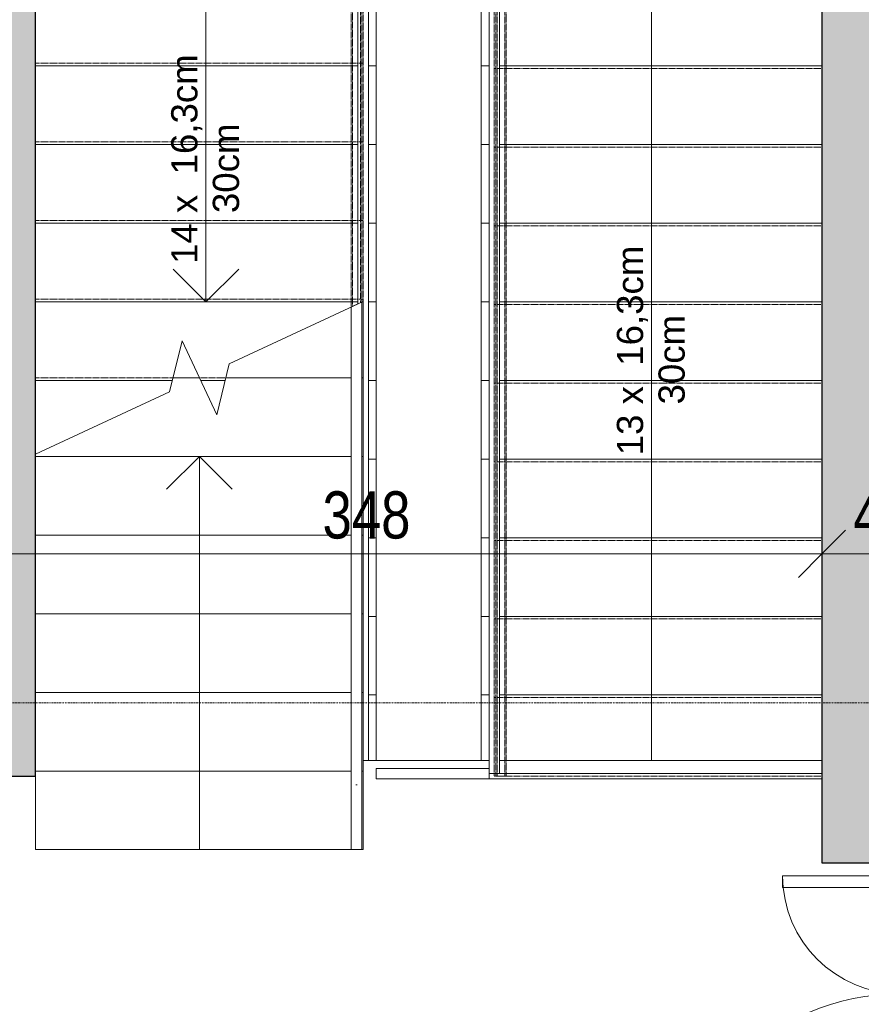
# Model space of a CAD drawing. Header units: centimetres. Extents: x 14811 to 18313, y -10850 to -8539.
# Tile 9 of 13: x 16489 to 16810, y -9484 to -9108. Entities that reach past the tile are written whole.
import ezdxf

# ---------------------------------------------------------------- set-up
doc = ezdxf.new("R2010")
doc.units = ezdxf.units.CM
doc.linetypes.add('Linia siatki', pattern=[0.9925, 0.47, -0.2175, 0.0875, -0.2175])
doc.linetypes.add('Ponad', pattern=[0.396875, 0.238125, -0.15875])
for name, color, linetype, lineweight in [('A-ANNO-DIMS', 211, 'Continuous', 9), ('A-ANNO-DIMS-100', 211, 'Continuous', 9), ('A-AREA', 32, 'Continuous', 9), ('A-DOOR', 31, 'Continuous', 9), ('A-DOOR-FRAM', 31, 'Continuous', 18), ('A-FLOR', 192, 'Continuous', 9), ('A-FLOR-HRAL', 11, 'Continuous', 9), ('A-FLOR-HRAL-MBND', 5, 'Ponad', 9), ('A-WALL', 113, 'Continuous', 9), ('A-WALL-PATT', 111, 'Continuous', 25), ('G-ANNO-TEXT', 231, 'Continuous', 9), ('S-GRID', 1, 'Continuous', 9), ('S-STRS', 31, 'Continuous', 9), ('S-STRS-ANNO', 31, 'Continuous', 9), ('S-STRS-MBND', 31, 'Ponad', 9)]:
    doc.layers.add(name, color=color, linetype=linetype, lineweight=lineweight)
doc.styles.add('Arial_1', font='arial.ttf', dxfattribs={"height": 10})
doc.styles.add('Arial_2', font='arial.ttf', dxfattribs={"width": 0.8, "height": 18})
doc.dimstyles.new('Przekątna_-_1_8_mm_Arial', dxfattribs={"dimscale": 30.48, "dimtxt": 18.364669, "dimasz": 0.590551, "dimexe": 0.328084, "dimexo": 0.0625, "dimgap": 0.016404, "dimtad": 1, "dimdec": 0, "dimdsep": 46, "dimtxsty": 'Arial_2', "dimblk1": 'OBLIQUE', "dimblk2": 'OBLIQUE', "dimsah": 1, "dimcen": 0.09, "dimazin": 0, "dimtfac": 1, "dimtdec": 4, "dimtix": 1, "dimtmove": 0, "dimatfit": 3, "dimfxl": 0.328084, "dimfxlon": 1, "dimtvp": 1, "dimtolj": 1, "dimtzin": 0, "dimarcsym": 2})

# ---------------------------------------------------------------- blocks, each defined once
blk = doc.blocks.new('Typ poręczy górnej - Górna poręcz_wewnętrzny_-433758-4_Poziom piętra inwentaryzacja')
at = {"layer": 'A-FLOR-HRAL'}
for p, q in [((16669.62, -9033.71), (16617.62, -9033.71)), ((16617.62, -9033.71), (16617.62, -9065.21)), ((16667.62, -9035.71), (16667.62, -9393.71)), ((16671.62, -9395.71), (16671.62, -9035.71)), ((16621.62, -9037.71), (16667.62, -9037.71)), ((16621.62, -9065.21), (16621.62, -9037.71)), ((16617.62, -9065.21), (16617.62, -9216.5)), ((16621.62, -9390.71), (16621.62, -9065.21)), ((16667.62, -9395.13), (16667.62, -9395.71))]:
    blk.add_line(p, q, dxfattribs=at)
at = {"layer": 'A-FLOR-HRAL', "flags": 128}
for points in [[(16669.62, -9033.71), (16669.1, -9033.78), (16668.62, -9033.98), (16668.21, -9034.3), (16667.89, -9034.71), (16667.69, -9035.2), (16667.62, -9035.71)], [(16667.62, -9035.71), (16667.69, -9035.2), (16667.89, -9034.71), (16668.21, -9034.3), (16668.62, -9033.98), (16669.1, -9033.78), (16669.62, -9033.71), (16670.14, -9033.78), (16670.62, -9033.98), (16671.04, -9034.3)], [(16671.04, -9034.3), (16670.62, -9033.98), (16670.14, -9033.78), (16669.62, -9033.71)], [(16669.83, -9395.71), (16669.62, -9395.71), (16669.42, -9395.71)]]:
    blk.add_lwpolyline(points, dxfattribs=at)
at = {"layer": 'A-FLOR-HRAL'}
blk.add_open_spline([(16619.39, -9035.48), (16619.42, -9035.52), (16619.5, -9035.59), (16619.62, -9035.71), (16619.74, -9035.84), (16619.82, -9035.91), (16619.86, -9035.95)], degree=3, knots=[-0.53727163, -0.53727163, -0.53727163, -0.53727163, -0.52083333, -0.5, -0.47916667, -0.46272837, -0.46272837, -0.46272837, -0.46272837], dxfattribs=at)
blk.add_open_spline([(16619.83, -9065.71), (16619.76, -9065.71), (16619.62, -9065.72), (16619.49, -9065.71), (16619.42, -9065.71)], degree=3, dxfattribs=at)
blk = doc.blocks.new('Typ poręczy górnej - Górna poręcz_wewnętrzny_-V1-4_Poziom piętra inwentaryzacja')
at = {"layer": 'A-FLOR-HRAL'}
for p, q in [((16617.62, -9033.71), (16671.62, -9033.71)), ((16617.62, -9065.71), (16617.62, -9033.71)), ((16671.62, -9033.71), (16671.62, -9395.71)), ((16621.62, -9037.71), (16667.62, -9037.71)), ((16621.62, -9065.71), (16621.62, -9037.71)), ((16667.62, -9037.71), (16667.62, -9393.71)), ((16617.62, -9216.5), (16617.62, -9065.71)), ((16621.62, -9390.71), (16621.62, -9065.71)), ((16671.62, -9395.71), (16667.62, -9395.71))]:
    blk.add_line(p, q, dxfattribs=at)
blk = doc.blocks.new('Typ poręczy górnej - Górna poręcz_wewnętrzny_-526885-4_Poziom piętra inwentaryzacja')
at = {"layer": 'A-FLOR-HRAL'}
for p, q in [((16667.62, -9393.71), (16624.62, -9393.71)), ((16624.62, -9395.48), (16624.62, -9395.95)), ((16624.62, -9397.71), (16667.62, -9397.71)), ((16667.62, -9395.95), (16667.62, -9395.48))]:
    blk.add_line(p, q, dxfattribs=at)
blk = doc.blocks.new('Typ poręczy górnej - Górna poręcz_wewnętrzny_-V2-4_Poziom piętra inwentaryzacja')
at = {"layer": 'A-FLOR-HRAL'}
for p, q in [((16624.62, -9397.71), (16624.62, -9393.71)), ((16667.62, -9393.71), (16624.62, -9393.71)), ((16667.62, -9397.71), (16667.62, -9393.71)), ((16667.62, -9397.71), (16624.62, -9397.71))]:
    blk.add_line(p, q, dxfattribs=at)
blk = doc.blocks.new('Drzwi-korytarz-niesymetryczne-wpuszczane - 1350 x 2000mm-591046-4_Poziom piętra inwentaryzacja')
at = {"layer": 'A-DOOR', "lineweight": 18}
for p, q in [((-67.5, -6.365), (-67.5, 83.635)), ((-67.5, 83.635), (-63, 83.635)), ((-63, 83.635), (-63, -6.365)), ((67.5, 38.635), (63, 38.635)), ((63, 38.635), (63, -6.365)), ((67.5, -6.365), (67.5, 38.635)), ((-63, -6.365), (-67.5, -6.365)), ((63, -6.365), (67.5, -6.365))]:
    blk.add_line(p, q, dxfattribs=at)
at = {"layer": 'A-DOOR'}
for centre, radius, start, end in [((-67.5, -6.365), 90, 0, 90), ((67.5, -6.365), 45, 90, 180)]:
    blk.add_arc(centre, radius, start, end, dxfattribs=at)
at = {"layer": 'A-DOOR-FRAM'}
for p, q in [((-67.5, -6.365), (-72.5, -6.365)), ((-72.5, -6.365), (-72.5, -21.365)), ((-67.5, -11.34125), (-67.5, -6.365)), ((67.5, -6.365), (67.5, -11.34125)), ((72.5, -6.365), (67.5, -6.365)), ((72.5, -21.365), (72.5, -6.365)), ((-65.9125, -11.34125), (-67.5, -11.34125)), ((-65.9125, -16.44375), (-65.9125, -11.34125)), ((67.5, -11.34125), (65.9125, -11.34125)), ((65.9125, -11.34125), (65.9125, -16.44375)), ((-67.5, -21.365), (-67.5, -16.44375)), ((-67.5, -16.44375), (-65.9125, -16.44375)), ((65.9125, -16.44375), (67.5, -16.44375)), ((67.5, -16.44375), (67.5, -21.365)), ((-72.5, -21.365), (-67.5, -21.365)), ((67.5, -21.365), (72.5, -21.365))]:
    blk.add_line(p, q, dxfattribs=at)
blk = doc.blocks.new('Poręcz - Poręcz-723845-4_Poziom piętra inwentaryzacja')
at = {"layer": 'A-FLOR-HRAL-MBND'}
for p, q in [((16615.58, -9217.45), (16615.58, -9034.71)), ((16615.58, -9217.45), (16615.58, -9034.71)), ((16615.58, -9217.45), (16615.58, -9034.71)), ((16615.58, -9217.45), (16615.58, -9034.71)), ((16618.58, -9216.06), (16618.58, -9034.71)), ((16618.58, -9216.06), (16618.58, -9034.71)), ((16618.58, -9216.06), (16618.58, -9034.71)), ((16618.58, -9216.06), (16618.58, -9034.71)), ((16670.66, -9036.71), (16670.66, -9396.71)), ((16670.66, -9036.71), (16670.66, -9396.71)), ((16670.66, -9036.71), (16670.66, -9396.71)), ((16670.66, -9036.71), (16670.66, -9396.71)), ((16673.66, -9036.71), (16673.66, -9396.71)), ((16673.66, -9036.71), (16673.66, -9396.71)), ((16673.66, -9036.71), (16673.66, -9396.71)), ((16673.66, -9036.71), (16673.66, -9396.71)), ((16673.66, -9396.71), (16670.66, -9396.71)), ((16673.66, -9396.71), (16670.66, -9396.71)), ((16673.66, -9396.71), (16670.66, -9396.71)), ((16673.66, -9396.71), (16670.66, -9396.71))]:
    blk.add_line(p, q, dxfattribs=at)
blk = doc.blocks.new('Typ poręczy górnej - Górna poręcz_wewnętrzny_-723863-4_Poziom piętra inwentaryzacja')
at = {"layer": 'A-FLOR-HRAL'}
for p, q in [((16615.08, -9395.82), (16615.08, -9424.71)), ((16619.08, -9424.71), (16619.08, -9395.82)), ((16616.87, -9399.96), (16617.29, -9399.96))]:
    blk.add_line(p, q, dxfattribs=at)
at = {"layer": 'A-FLOR-HRAL', "flags": 128}
blk.add_lwpolyline([(16617.29, -9424.71), (16617.08, -9424.71), (16616.88, -9424.71)], dxfattribs=at)
blk = doc.blocks.new('Typ poręczy górnej - Górna poręcz_wewnętrzny_-V10-4_Poziom piętra inwentaryzacja')
at = {"layer": 'A-FLOR-HRAL', "linetype": 'Ponad'}
for p, q in [((16670.16, -9006.71), (16670.16, -9396.71)), ((16674.16, -9006.71), (16674.16, -9396.71)), ((16615.08, -9217.69), (16615.08, -9034.71)), ((16619.08, -9215.82), (16619.08, -9034.71)), ((16674.16, -9396.71), (16670.16, -9396.71))]:
    blk.add_line(p, q, dxfattribs=at)
at = {"layer": 'A-FLOR-HRAL'}
for p, q in [((16619.08, -9215.82), (16615.08, -9217.69)), ((16615.08, -9424.71), (16615.08, -9217.69)), ((16619.08, -9424.71), (16619.08, -9215.82)), ((16615.08, -9424.71), (16619.08, -9424.71))]:
    blk.add_line(p, q, dxfattribs=at)
blk = doc.blocks.new('DIMBLOCK171-4_Poziom piętra inwentaryzacja')
at = {"layer": 'A-ANNO-DIMS-100'}
for p, q in [((16446.62, -9311.88), (16446.62, -9301.88)), ((16446.62, -9311.88), (16455.62, -9302.88)), ((16794.62, -9311.88), (16794.62, -9301.88)), ((16794.62, -9311.88), (16803.62, -9302.88)), ((16446.62, -9311.88), (16437.62, -9320.88)), ((16446.62, -9311.88), (16794.62, -9311.88)), ((16446.62, -9311.88), (16446.62, -9321.88)), ((16794.62, -9311.88), (16785.62, -9320.88)), ((16794.62, -9311.88), (16794.62, -9321.88))]:
    blk.add_line(p, q, dxfattribs=at)
at = {"layer": 'A-ANNO-DIMS-100', "color": 0, "insert": (16604.09, -9288.02), "char_height": 18, "width": 39.6677, "attachment_point": 1, "line_spacing_factor": 0.941778, "style": 'Arial_2'}
blk.add_mtext('348', dxfattribs=at)
blk = doc.blocks.new('_Oblique')
at = {"color": 0, "linetype": 'ByBlock', "lineweight": -2}
blk.add_line((-0.5, -0.5), (0.5, 0.5), dxfattribs=at)
blk = doc.blocks.new('DIMBLOCK172-4_Poziom piętra inwentaryzacja')
at = {"layer": 'A-ANNO-DIMS-100'}
for p, q in [((16794.62, -9311.88), (16794.62, -9301.88)), ((16794.62, -9311.88), (16803.62, -9302.88)), ((16840.62, -9311.88), (16840.62, -9301.88)), ((16840.62, -9311.88), (16849.62, -9302.88)), ((16794.62, -9311.88), (16785.62, -9320.88)), ((16794.62, -9311.88), (16840.62, -9311.88)), ((16794.62, -9311.88), (16794.62, -9321.88)), ((16840.62, -9311.88), (16831.62, -9320.88)), ((16840.62, -9311.88), (16840.62, -9321.88))]:
    blk.add_line(p, q, dxfattribs=at)
at = {"layer": 'A-ANNO-DIMS-100', "color": 0, "insert": (16806.6, -9288.02), "char_height": 18, "width": 26.4451, "attachment_point": 1, "line_spacing_factor": 0.941778, "style": 'Arial_2'}
blk.add_mtext('46', dxfattribs=at)

msp = doc.modelspace()

# ---------------------------------------------------------------- hatches: boundary and pattern name
at = {"layer": 'A-WALL-PATT', "lineweight": 9}
h = msp.add_hatch(color=256, dxfattribs=at)
h.paths.add_polyline_path([(16840.62, -10352.71), (16840.62, -9574.71), (16794.62, -9574.71), (16794.62, -10352.71)])
h.paths.add_polyline_path([(16824.62, -9429.71), (16840.62, -9429.71), (16840.62, -8812.71), (16794.62, -8812.71), (16794.62, -9429.71)])
msp.add_hatch(color=256, dxfattribs=at).paths.add_polyline_path([(16494.62, -9396.71), (16494.62, -8875.71), (16446.62, -8875.71), (16446.62, -9396.71)])

# ---------------------------------------------------------------- linework, layer by layer
at = {"layer": 'A-AREA'}
msp.add_line((16667.62, -9397.71), (16794.62, -9397.71), dxfattribs=at)
at = {"layer": 'A-FLOR'}
for p, q in [((16667.62, -9390.71), (16619.62, -9390.71)), ((16794.62, -9390.71), (16671.62, -9390.71))]:
    msp.add_line(p, q, dxfattribs=at)
at = {"layer": 'A-WALL', "lineweight": 25}
for p, q in [((16494.62, -9396.71), (16494.62, -8875.71)), ((16794.62, -8875.71), (16794.62, -9429.71)), ((16354.26, -9396.71), (16494.62, -9396.71)), ((16794.62, -9429.71), (16824.62, -9429.71))]:
    msp.add_line(p, q, dxfattribs=at)
at = {"layer": 'S-GRID', "linetype": 'Linia siatki'}
msp.add_line((14810.51, -9368.71), (18252.65, -9368.71), dxfattribs=at)
at = {"layer": 'S-STRS'}
for p, q in [((16624.62, -9125.71), (16624.62, -9095.71)), ((16664.62, -9095.71), (16664.62, -9125.71)), ((16494.62, -9125.71), (16617.62, -9125.71)), ((16621.62, -9125.71), (16624.62, -9125.71)), ((16624.62, -9155.71), (16624.62, -9125.71)), ((16664.62, -9125.71), (16664.62, -9155.71)), ((16667.62, -9125.71), (16664.62, -9125.71)), ((16794.62, -9125.71), (16671.62, -9125.71)), ((16494.62, -9155.71), (16617.62, -9155.71)), ((16621.62, -9155.71), (16624.62, -9155.71)), ((16624.62, -9185.71), (16624.62, -9155.71)), ((16664.62, -9155.71), (16664.62, -9185.71)), ((16667.62, -9155.71), (16664.62, -9155.71)), ((16794.62, -9155.71), (16671.62, -9155.71)), ((16494.62, -9185.71), (16617.62, -9185.71)), ((16621.62, -9185.71), (16624.62, -9185.71)), ((16624.62, -9215.71), (16624.62, -9185.71)), ((16664.62, -9185.71), (16664.62, -9215.71)), ((16667.62, -9185.71), (16664.62, -9185.71)), ((16794.62, -9185.71), (16671.62, -9185.71)), ((16494.62, -9215.71), (16617.62, -9215.71)), ((16619.62, -9244.71), (16619.62, -9215.57)), ((16621.62, -9215.71), (16624.62, -9215.71)), ((16624.62, -9245.71), (16624.62, -9215.71)), ((16664.62, -9215.71), (16664.62, -9245.71)), ((16667.62, -9215.71), (16664.62, -9215.71)), ((16794.62, -9215.71), (16671.62, -9215.71)), ((16494.62, -9245.71), (16546.83, -9245.71)), ((16547.08, -9244.71), (16557.12, -9244.71)), ((16557.59, -9245.71), (16566.92, -9245.71)), ((16567.17, -9244.71), (16615.08, -9244.71)), ((16619.08, -9244.71), (16619.62, -9244.71)), ((16619.62, -9274.71), (16619.62, -9244.71)), ((16621.62, -9245.71), (16624.62, -9245.71)), ((16624.62, -9275.71), (16624.62, -9245.71)), ((16664.62, -9245.71), (16664.62, -9275.71)), ((16667.62, -9245.71), (16664.62, -9245.71)), ((16794.62, -9245.71), (16671.62, -9245.71)), ((16494.62, -9274.71), (16615.08, -9274.71)), ((16619.08, -9274.71), (16619.62, -9274.71)), ((16619.62, -9304.71), (16619.62, -9274.71)), ((16621.62, -9275.71), (16624.62, -9275.71)), ((16624.62, -9305.71), (16624.62, -9275.71)), ((16664.62, -9275.71), (16664.62, -9305.71)), ((16667.62, -9275.71), (16664.62, -9275.71)), ((16794.62, -9275.71), (16671.62, -9275.71)), ((16494.62, -9304.71), (16615.08, -9304.71)), ((16619.08, -9304.71), (16619.62, -9304.71)), ((16619.62, -9334.71), (16619.62, -9304.71)), ((16621.62, -9305.71), (16624.62, -9305.71)), ((16624.62, -9335.71), (16624.62, -9305.71)), ((16664.62, -9305.71), (16664.62, -9335.71)), ((16667.62, -9305.71), (16664.62, -9305.71)), ((16794.62, -9305.71), (16671.62, -9305.71)), ((16494.62, -9334.71), (16615.08, -9334.71)), ((16619.08, -9334.71), (16619.62, -9334.71)), ((16619.62, -9364.71), (16619.62, -9334.71)), ((16621.62, -9335.71), (16624.62, -9335.71)), ((16624.62, -9365.71), (16624.62, -9335.71)), ((16664.62, -9335.71), (16664.62, -9365.71)), ((16667.62, -9335.71), (16664.62, -9335.71)), ((16794.62, -9335.71), (16671.62, -9335.71)), ((16494.62, -9364.71), (16615.08, -9364.71)), ((16619.08, -9364.71), (16619.62, -9364.71)), ((16619.62, -9394.71), (16619.62, -9364.71)), ((16621.62, -9365.71), (16624.62, -9365.71)), ((16624.62, -9390.71), (16624.62, -9365.71)), ((16664.62, -9365.71), (16664.62, -9390.71)), ((16667.62, -9365.71), (16664.62, -9365.71)), ((16794.62, -9365.71), (16671.62, -9365.71)), ((16494.62, -9394.71), (16615.08, -9394.71)), ((16494.62, -9424.71), (16494.62, -9396.71)), ((16619.08, -9394.71), (16619.62, -9394.71)), ((16619.62, -9424.71), (16619.62, -9394.71)), ((16794.62, -9395.71), (16671.62, -9395.71)), ((16494.62, -9424.71), (16615.08, -9424.71)), ((16619.08, -9424.71), (16619.62, -9424.71))]:
    msp.add_line(p, q, dxfattribs=at)
at = {"layer": 'S-STRS', "linetype": 'Ponad'}
for p, q in [((16494.62, -9125.71), (16617.62, -9125.71)), ((16621.62, -9125.71), (16624.62, -9125.71)), ((16667.62, -9125.71), (16664.62, -9125.71)), ((16794.62, -9125.71), (16671.62, -9125.71)), ((16494.62, -9155.71), (16617.62, -9155.71)), ((16621.62, -9155.71), (16624.62, -9155.71)), ((16667.62, -9155.71), (16664.62, -9155.71)), ((16794.62, -9155.71), (16671.62, -9155.71)), ((16494.62, -9185.71), (16617.62, -9185.71)), ((16621.62, -9185.71), (16624.62, -9185.71)), ((16667.62, -9185.71), (16664.62, -9185.71)), ((16794.62, -9185.71), (16671.62, -9185.71)), ((16494.62, -9215.71), (16617.62, -9215.71)), ((16621.62, -9215.71), (16624.62, -9215.71)), ((16667.62, -9215.71), (16664.62, -9215.71)), ((16794.62, -9215.71), (16671.62, -9215.71)), ((16494.62, -9245.71), (16546.83, -9245.71)), ((16547.08, -9244.71), (16557.12, -9244.71)), ((16557.59, -9245.71), (16566.92, -9245.71)), ((16567.17, -9244.71), (16615.08, -9244.71)), ((16619.08, -9244.71), (16619.62, -9244.71)), ((16621.62, -9245.71), (16624.62, -9245.71)), ((16667.62, -9245.71), (16664.62, -9245.71)), ((16794.62, -9245.71), (16671.62, -9245.71)), ((16494.62, -9274.71), (16615.08, -9274.71)), ((16619.08, -9274.71), (16619.62, -9274.71)), ((16621.62, -9275.71), (16624.62, -9275.71)), ((16667.62, -9275.71), (16664.62, -9275.71)), ((16794.62, -9275.71), (16671.62, -9275.71)), ((16494.62, -9304.71), (16615.08, -9304.71)), ((16619.08, -9304.71), (16619.62, -9304.71)), ((16621.62, -9305.71), (16624.62, -9305.71)), ((16667.62, -9305.71), (16664.62, -9305.71)), ((16794.62, -9305.71), (16671.62, -9305.71)), ((16494.62, -9334.71), (16615.08, -9334.71)), ((16619.08, -9334.71), (16619.62, -9334.71)), ((16621.62, -9335.71), (16624.62, -9335.71)), ((16667.62, -9335.71), (16664.62, -9335.71)), ((16794.62, -9335.71), (16671.62, -9335.71)), ((16494.62, -9364.71), (16615.08, -9364.71)), ((16619.08, -9364.71), (16619.62, -9364.71)), ((16621.62, -9365.71), (16624.62, -9365.71)), ((16667.62, -9365.71), (16664.62, -9365.71)), ((16794.62, -9365.71), (16671.62, -9365.71)), ((16494.62, -9394.71), (16615.08, -9394.71)), ((16619.08, -9394.71), (16619.62, -9394.71)), ((16494.62, -9424.71), (16615.08, -9424.71)), ((16619.08, -9424.71), (16619.62, -9424.71))]:
    msp.add_line(p, q, dxfattribs=at)
at = {"layer": 'S-STRS-ANNO'}
for p, q in [((16559.62, -9125.71), (16559.62, -9095.71)), ((16729.62, -9095.71), (16729.62, -9125.71)), ((16559.62, -9155.71), (16559.62, -9125.71)), ((16729.62, -9125.71), (16729.62, -9155.71)), ((16559.62, -9185.71), (16559.62, -9155.71)), ((16729.62, -9155.71), (16729.62, -9185.71)), ((16559.62, -9215.71), (16559.62, -9185.71)), ((16729.62, -9185.71), (16729.62, -9215.71)), ((16559.62, -9215.71), (16547.12, -9203.21)), ((16559.62, -9215.71), (16572.12, -9203.21)), ((16729.62, -9215.71), (16729.62, -9245.71)), ((16729.62, -9245.71), (16729.62, -9275.71)), ((16557.12, -9274.71), (16544.62, -9287.21)), ((16557.12, -9304.71), (16557.12, -9274.71)), ((16557.12, -9274.71), (16569.62, -9287.21)), ((16729.62, -9275.71), (16729.62, -9305.71)), ((16557.12, -9334.71), (16557.12, -9304.71)), ((16729.62, -9305.71), (16729.62, -9335.71)), ((16557.12, -9364.71), (16557.12, -9334.71)), ((16729.62, -9335.71), (16729.62, -9365.71)), ((16557.12, -9394.71), (16557.12, -9364.71)), ((16729.62, -9365.71), (16729.62, -9390.71)), ((16557.12, -9424.71), (16557.12, -9394.71))]:
    msp.add_line(p, q, dxfattribs=at)
at = {"layer": 'S-STRS-MBND'}
for p, q in [((16494.62, -9235.8), (16494.62, -9034.71)), ((16619.62, -9215.57), (16619.62, -9034.71)), ((16669.62, -9036.71), (16669.62, -9396.71)), ((16794.62, -9036.71), (16794.62, -9396.71)), ((16494.62, -9124.71), (16619.62, -9124.71)), ((16494.62, -9124.71), (16619.62, -9124.71)), ((16794.62, -9126.71), (16669.62, -9126.71)), ((16794.62, -9126.71), (16669.62, -9126.71)), ((16494.62, -9154.71), (16619.62, -9154.71)), ((16494.62, -9154.71), (16619.62, -9154.71)), ((16794.62, -9156.71), (16669.62, -9156.71)), ((16794.62, -9156.71), (16669.62, -9156.71)), ((16494.62, -9184.71), (16619.62, -9184.71)), ((16494.62, -9184.71), (16619.62, -9184.71)), ((16794.62, -9186.71), (16669.62, -9186.71)), ((16794.62, -9186.71), (16669.62, -9186.71)), ((16494.62, -9214.71), (16619.62, -9214.71)), ((16494.62, -9214.71), (16619.62, -9214.71)), ((16794.62, -9216.71), (16669.62, -9216.71)), ((16794.62, -9216.71), (16669.62, -9216.71)), ((16494.62, -9244.71), (16547.08, -9244.71)), ((16494.62, -9244.71), (16547.08, -9244.71)), ((16557.12, -9244.71), (16567.17, -9244.71)), ((16557.12, -9244.71), (16567.17, -9244.71)), ((16794.62, -9246.71), (16669.62, -9246.71)), ((16794.62, -9246.71), (16669.62, -9246.71)), ((16794.62, -9276.71), (16669.62, -9276.71)), ((16794.62, -9276.71), (16669.62, -9276.71)), ((16794.62, -9306.71), (16669.62, -9306.71)), ((16794.62, -9306.71), (16669.62, -9306.71)), ((16794.62, -9336.71), (16669.62, -9336.71)), ((16794.62, -9336.71), (16669.62, -9336.71)), ((16794.62, -9366.71), (16669.62, -9366.71)), ((16794.62, -9366.71), (16669.62, -9366.71)), ((16794.62, -9396.71), (16669.62, -9396.71))]:
    msp.add_line(p, q, dxfattribs=at)
at = {"layer": 'S-STRS-MBND', "linetype": 'Continuous'}
for p, q in [((16619.62, -9215.57), (16568.45, -9239.43)), ((16550.52, -9230.55), (16545.79, -9250)), ((16563.73, -9258.88), (16550.52, -9230.55)), ((16568.45, -9239.43), (16563.73, -9258.88)), ((16545.79, -9250), (16494.62, -9273.86))]:
    msp.add_line(p, q, dxfattribs=at)

# ---------------------------------------------------------------- block references
at = {"layer": 'A-DOOR', "rotation": 89.99999999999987}
msp.add_blockref('Drzwi-korytarz-niesymetryczne-wpuszczane - 1350 x 2000mm-591046-4_Poziom piętra inwentaryzacja', (16818.26, -9502.21), dxfattribs=at)
at = {"layer": 'A-FLOR-HRAL'}
for name in ['Typ poręczy górnej - Górna poręcz_wewnętrzny_-V10-4_Poziom piętra inwentaryzacja', 'Poręcz - Poręcz-723845-4_Poziom piętra inwentaryzacja', 'Typ poręczy górnej - Górna poręcz_wewnętrzny_-433758-4_Poziom piętra inwentaryzacja', 'Typ poręczy górnej - Górna poręcz_wewnętrzny_-V1-4_Poziom piętra inwentaryzacja', 'Typ poręczy górnej - Górna poręcz_wewnętrzny_-526885-4_Poziom piętra inwentaryzacja', 'Typ poręczy górnej - Górna poręcz_wewnętrzny_-V2-4_Poziom piętra inwentaryzacja', 'Typ poręczy górnej - Górna poręcz_wewnętrzny_-723863-4_Poziom piętra inwentaryzacja']:
    msp.add_blockref(name, (0, 0), dxfattribs=at)

# ---------------------------------------------------------------- texts
at = {"layer": 'G-ANNO-TEXT', "color": 7, "char_height": 10, "attachment_point": 1, "rotation": 90, "style": 'Arial_1'}
for s, insert, width in [('14 x  16,3cm', (16546.38, -9201.27), 97.0042), ('     30cm', (16562.25, -9201.27), 64.9367), ('13 x  16,3cm', (16716.38, -9274.27), 97.0042), ('     30cm', (16732.25, -9274.27), 64.9367)]:
    msp.add_mtext(s, dxfattribs=dict(at, insert=insert, width=width))

# ---------------------------------------------------------------- dimensions: what is measured, and where the dimension line sits
at = {"layer": 'A-ANNO-DIMS'}
for base, p1, p2, override, picture, middle in [((16794.62, -9311.88), (16446.62, -9301.88), (16794.62, -9301.88), {"dimpost": '<>', "dimfxl": 348}, 'DIMBLOCK171-4_Poziom piętra inwentaryzacja', (16620.62, -9302.19)), ((16840.62, -9311.88), (16794.62, -9301.88), (16840.62, -9301.88), {"dimpost": '<>', "dimfxl": 46}, 'DIMBLOCK172-4_Poziom piętra inwentaryzacja', (16817.62, -9302.19))]:
    dim = msp.add_linear_dim(base=base, p1=p1, p2=p2, dimstyle='Przekątna_-_1_8_mm_Arial', override=override, dxfattribs=at)
    dim.commit()
    dim.dimension.update_dxf_attribs({"geometry": picture, "text_midpoint": middle})

doc.saveas('drawing.dxf')
